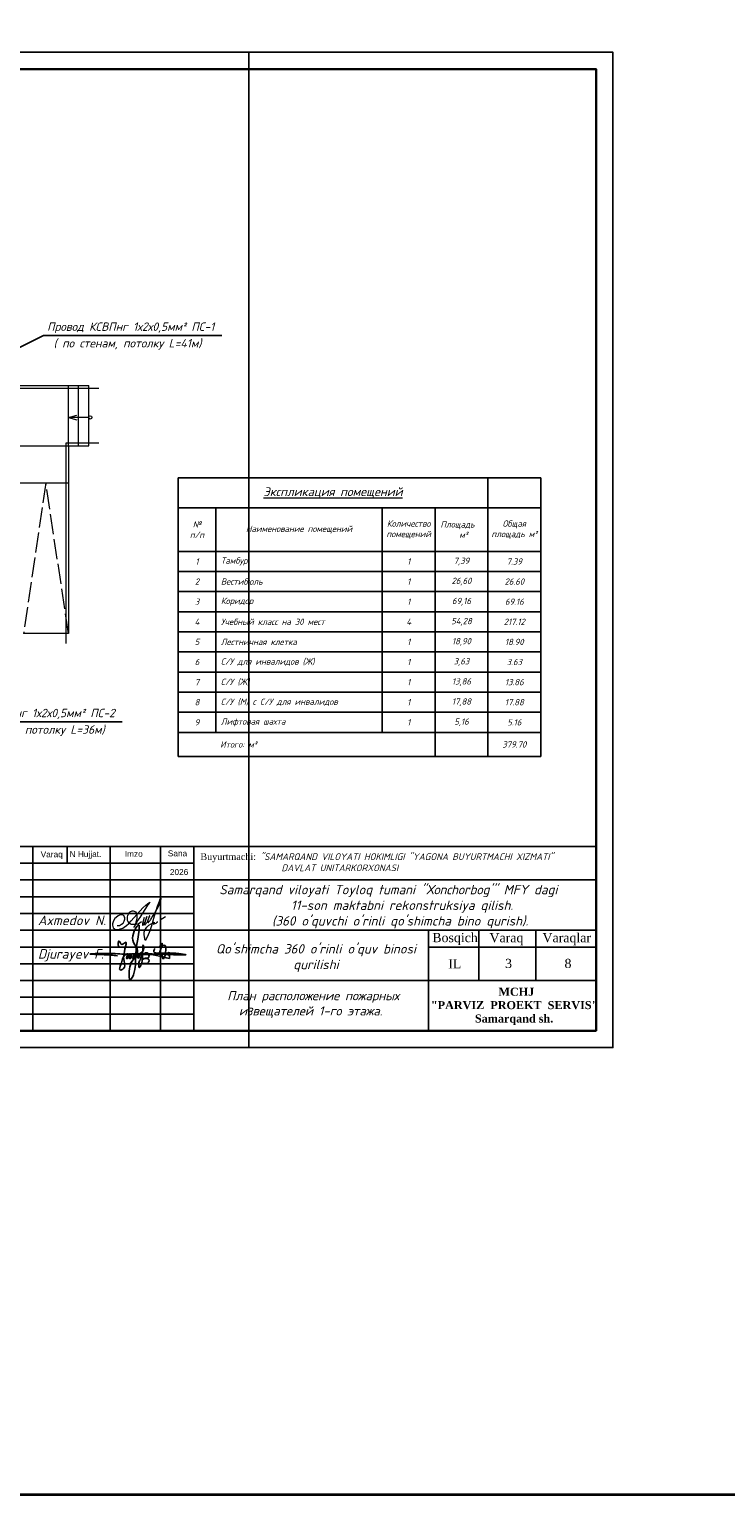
# Model space of a CAD drawing. Header units: millimetres. Extents: x 1114507 to 93926427, y 174473 to 817039.
# Tile 98 of 256: x 1650201 to 1670975, y 455604 to 499334. Entities that reach past the tile are written whole.
import ezdxf

# ---------------------------------------------------------------- set-up
doc = ezdxf.new("R2010")
doc.units = ezdxf.units.MM
doc.linetypes.add('ACAD_ISO02W100', pattern=[15, 12, -3])
for name, color, linetype, lineweight in [('expl', 234, 'Continuous', 13), ('Размер 1', 251, 'Continuous', 20), ('Ф А С А Д', 250, 'Continuous', 15)]:
    doc.layers.add(name, color=color, linetype=linetype, lineweight=lineweight)
doc.layers.add('PDF22_Geometry', color=7, linetype='Continuous', true_color=0x979797)
doc.layers.add('PDF22_Text', color=7, linetype='Continuous')
doc.layers.add('PDF2_Text', color=7, linetype='Continuous')
doc.styles.add('arial', font='arial.ttf', dxfattribs={"height": 300})
doc.styles.add('iso', font='isocpeur.TTF')
doc.styles.add('PDF ISOCPEUR', font='isocpeur.TTF')
doc.styles.get("Standard").update_dxf_attribs({"font": 'isocpeui.ttf'})
doc.styles.add('WMF-Times New Roman0', font='times.ttf')
doc.styles.add('ńňčëü1', font='isocpeui.ttf', dxfattribs={"height": 350})
doc.styles.add('Текст1', font='isocpeui.ttf', dxfattribs={"height": 300})
doc.linetypes.add('FENCELINE1', pattern='A,6.35,-2.54,[133,ltypeshp.shx,S=2.54,R=0,X=-2.54,Y=0],-2.54,25.4', length=36.83)

# ---------------------------------------------------------------- blocks, each defined once
blk = doc.blocks.new('*T1572')
at = {"layer": 'Размер 1', "color": 0, "linetype": 'ByBlock', "lineweight": -2, "ltscale": 100, "transparency": 16777216}
for p, q in [((0, 0), (10815, 0)), ((0, 0), (0, -8316)), ((9240, 0), (9240, -8316)), ((10815, 0), (10815, -8316)), ((0, -896), (10815, -896)), ((1125, -896), (1125, -7596)), ((6090, -896), (6090, -7596)), ((7665, -896), (7665, -8316)), ((0, -2196), (10815, -2196)), ((0, -2796), (10815, -2796)), ((0, -3396), (10815, -3396)), ((0, -3996), (10815, -3996)), ((0, -4596), (10815, -4596)), ((0, -5196), (10815, -5196)), ((0, -5796), (10815, -5796)), ((0, -6396), (10815, -6396)), ((0, -6996), (10815, -6996)), ((0, -7596), (10815, -7596)), ((0, -8316), (10815, -8316))]:
    blk.add_line(p, q, dxfattribs=at)
at = {"layer": 'Размер 1', "color": 0, "lineweight": 15, "ltscale": 100, "transparency": 16777216}
for s, insert, char_height, width, attachment_point, style in [('{\\fISOCPEUR|b1|i1|c204|p34;\\L\\C7;Экспликация помещений}', (4620, -448), 262.5, 9120, 5, 'iso'), ('{\\fISOCPEUR|b1|i1|c204|p34;№\\Pп/п}', (562, -1546), 187.5, 1005, 5, 'iso'), ('{\\fISOCPEUR|b1|i1|c204|p34;\\C7;Количество помещений}', (6878, -1546), 187.5, 1455, 5, 'iso'), ('{\\fISOCPEUR|b1|i1|c204|p34;\\C7;Площадь     м²}', (8452, -1546), 187.5, 1455, 5, 'iso'), ('{\\fISOCPEUR|b1|i1|c204|p34;Общая площадь м²}', (10028, -1546), 187.5, 1455, 5, 'iso'), ('{\\fISOCPEUR|b1|i1|c204|p34;\\C7;Наименование помещений }', (3608, -1546), 187.5, 4845, 5, 'iso'), ('Тамбур', (1275, -2496), 187.5, 4665, 4, 'Текст1'), ('{\\fISOCPEUR|b0|i1|c204|p34;7.39}', (10028, -2496), 187.5, 1455, 5, 'iso'), ('Вестибюль ', (1275, -3096), 187.5, 4665, 4, 'Текст1'), ('{\\fISOCPEUR|b0|i1|c204|p34;26.60}', (10028, -3096), 187.5, 1455, 5, 'iso'), ('Коридор', (1275, -3696), 187.5, 4665, 4, 'Текст1'), ('{\\fISOCPEUR|b0|i1|c204|p34;69.16}', (10028, -3696), 187.5, 1455, 5, 'iso'), ('\\A1;Учебный класс на 30 мест ', (1275, -4296), 187.5, 4665, 4, 'Текст1'), ('{\\fISOCPEUR|b0|i1|c204|p34;217.12}', (10028, -4296), 187.5, 1455, 5, 'iso'), ('Лестничная клетка ', (1275, -4896), 187.5, 4665, 4, 'Текст1'), ('{\\fISOCPEUR|b0|i1|c204|p34;18.90}', (10028, -4896), 187.5, 1455, 5, 'iso'), ('С/У для инвалидов (Ж)', (1275, -5496), 187.5, 4665, 4, 'Текст1'), ('{\\fISOCPEUR|b0|i1|c204|p34;3,63}', (8452, -5496), 187.5, 1455, 5, 'iso'), ('{\\fISOCPEUR|b0|i1|c204|p34;3.63}', (10028, -5496), 187.5, 1455, 5, 'iso'), ('С/У (Ж)', (1275, -6096), 187.5, 4665, 4, 'Текст1'), ('{\\fISOCPEUR|b0|i1|c204|p34;13.86}', (10028, -6096), 187.5, 1455, 5, 'iso'), ('С/У (М) c С/У для инвалидов ', (1275, -6696), 187.5, 4665, 4, 'Текст1'), ('{\\fISOCPEUR|b0|i1|c204|p34;17.88}', (10028, -6696), 187.5, 1455, 5, 'iso'), ('Лифтовая шахта', (1275, -7296), 187.5, 4665, 4, 'Текст1'), ('{\\fISOCPEUR|b0|i1|c204|p34;5.16}', (10028, -7296), 187.5, 1455, 5, 'iso'), ('{\\fISOCPEUR|b0|i1|c204|p34;\\C158;          Итого: м²}', (60, -7956), 187.5, 7545, 4, 'iso')]:
    blk.add_mtext(s, dxfattribs=dict(at, insert=insert, char_height=char_height, width=width, attachment_point=attachment_point, style=style))
at = {"layer": 'Размер 1', "color": 7, "lineweight": 15, "ltscale": 100, "transparency": 16777216, "char_height": 187.5, "attachment_point": 5, "style": 'iso'}
for s, insert, width in [('{\\fISOCPEUR|b0|i1|c204|p34;1}', (562, -2496), 1005), ('{\\fISOCPEUR|b0|i1|c204|p34;1', (6878, -2496), 1455), ('{\\fISOCPEUR|b0|i1|c204|p34;7,39}', (8452, -2496), 1455), ('{\\fISOCPEUR|b0|i1|c204|p34;2}', (562, -3096), 1005), ('{\\fISOCPEUR|b0|i1|c204|p34;1', (6878, -3096), 1455), ('{\\fISOCPEUR|b0|i1|c204|p34;\\C0;26,60}', (8452, -3096), 1455), ('{\\fISOCPEUR|b0|i1|c204|p34;3}', (562, -3696), 1005), ('{\\fISOCPEUR|b0|i1|c204|p34;1', (6878, -3696), 1455), ('{\\fISOCPEUR|b0|i1|c204|p34;69,16}', (8452, -3696), 1455), ('{\\fISOCPEUR|b0|i1|c204|p34;4}', (562, -4296), 1005), ('{\\fISOCPEUR|b0|i1|c204|p34;4', (6878, -4296), 1455), ('{\\fISOCPEUR|b0|i1|c204|p34;54,28}', (8452, -4296), 1455), ('{\\fISOCPEUR|b0|i1|c204|p34;5}', (562, -4896), 1005), ('{\\fISOCPEUR|b0|i1|c204|p34;1', (6878, -4896), 1455), ('{\\fISOCPEUR|b0|i1|c204|p34;18,90}', (8452, -4896), 1455), ('{\\fISOCPEUR|b0|i1|c204|p34;6}', (562, -5496), 1005), ('{\\fISOCPEUR|b0|i1|c204|p34;1', (6878, -5496), 1455), ('{\\fISOCPEUR|b0|i1|c204|p34;7}', (562, -6096), 1005), ('{\\fISOCPEUR|b0|i1|c204|p34;1', (6878, -6096), 1455), ('{\\fISOCPEUR|b0|i1|c204|p34;13,86}', (8452, -6096), 1455), ('{\\fISOCPEUR|b0|i1|c204|p34;8}', (562, -6696), 1005), ('{\\fISOCPEUR|b0|i1|c204|p34;1', (6878, -6696), 1455), ('{\\fISOCPEUR|b0|i1|c204|p34;17,88}', (8452, -6696), 1455), ('{\\fISOCPEUR|b0|i1|c204|p34;9}', (562, -7296), 1005), ('{\\fISOCPEUR|b0|i1|c204|p34;1', (6878, -7296), 1455), ('{\\fISOCPEUR|b0|i1|c204|p34;5,16}', (8452, -7296), 1455), ('{\\fISOCPEUR|b0|i1|c204|p34;379.70}', (10028, -7956), 1455)]:
    blk.add_mtext(s, dxfattribs=dict(at, insert=insert, width=width))
blk = doc.blocks.new('blok1qavmak')
at = {"color": 0, "lineweight": 0}
for p, q in [((1519161, 775525), (1521211, 775525)), ((1520611, 773725), (1520611, 775525)), ((1520911, 773725), (1520911, 775525)), ((1521211, 773725), (1521211, 775525)), ((1519161, 773725), (1521211, 773725)), ((1520611, 773725), (1520611, 768125)), ((1519161, 772625), (1520611, 772625)), ((1520611, 768125), (1519268, 768125))]:
    blk.add_line(p, q, dxfattribs=at)
at = {"color": 204, "linetype": 'FENCELINE1', "lineweight": 0, "ltscale": 20}
for p, q in [((1519161, 775445), (1521511, 775445)), ((1521511, 773805), (1520531, 773805)), ((1520531, 773805), (1520531, 767825))]:
    blk.add_line(p, q, dxfattribs=at)
at = {"color": 251, "linetype": 'ACAD_ISO02W100', "lineweight": 0, "ltscale": 50}
for p, q in [((1519931, 772625), (1519268, 768125)), ((1520611, 768125), (1519931, 772625))]:
    blk.add_line(p, q, dxfattribs=at)
at = {"layer": 'expl', "lineweight": 0}
for p, q in [((1520611, 774575), (1520854, 774642)), ((1520611, 774575), (1520854, 774642)), ((1521210, 774575), (1520611, 774575)), ((1520611, 774575), (1520854, 774508)), ((1521210, 774575), (1520611, 774575)), ((1520611, 774575), (1520854, 774508))]:
    blk.add_line(p, q, dxfattribs=at)
blk.add_circle((1521260, 774575), 50, dxfattribs=at)
blk.add_circle((1521260, 774575), 50, dxfattribs=at)
blk = doc.blocks.new('rgsxhy')
at = {"color": 5}
for points in [[(30159764, 9369979), (30160729, 9371976), (30160134, 9373086), (30160845, 9375073), (30160529, 9371279), (30160336, 9368855), (30159821, 9367832), (30159766, 9369571), (30165013, 9370643)], [(30158318, 9372237), (30158292, 9372259), (30158313, 9372993), (30158693, 9372536), (30159097, 9372756), (30158930, 9370820), (30158827, 9369247), (30158463, 9369143), (30158559, 9369856), (30159235, 9371184), (30159510, 9371288), (30159540, 9370947), (30159450, 9370679), (30159339, 9370650), (30159361, 9370924), (30159747, 9371281), (30159933, 9371214), (30159918, 9370984), (30159866, 9370709), (30159740, 9370650), (30159740, 9370910), (30160119, 9371295), (30160364, 9371221), (30160282, 9370791), (30160134, 9370702), (30160156, 9370902), (30160253, 9371169), (30160416, 9371266), (30160624, 9371251), (30160631, 9370947), (30160520, 9370739), (30160416, 9370746), (30160527, 9370999), (30160698, 9371199), (30160869, 9371251), (30161010, 9371117), (30161025, 9370828), (30160854, 9370717), (30160832, 9370976), (30160958, 9371184), (30161196, 9371429), (30161627, 9371986), (30161567, 9372349), (30161322, 9370056), (30161196, 9369744), (30161032, 9369450), (30160943, 9369915), (30161107, 9370464), (30161478, 9371132), (30161961, 9371429), (30162250, 9371221), (30162198, 9370761), (30161687, 9370666), (30161515, 9370590), (30161433, 9370590), (30162154, 9370635), (30162280, 9370516), (30162243, 9370197), (30162028, 9370012), (30161575, 9370012), (30161352, 9370012), (30161322, 9370071)], [(30163692, 9371398), (30163961, 9372626), (30163708, 9372145), (30164262, 9372436), (30164117, 9370650), (30164117, 9371236), (30164841, 9371318), (30164871, 9371483), (30164848, 9371138), (30165028, 9371176), (30165036, 9371416), (30165013, 9370643)], [(30158109, 9371020), (30157190, 9371107), (30154479, 9371260), (30157795, 9371310), (30158983, 9371230), (30160506, 9371280), (30167135, 9371184), (30164561, 9371384), (30162918, 9371683), (30163073, 9372004)]]:
    blk.add_spline(points, degree=3, dxfattribs=at)
blk = doc.blocks.new('rthtrh')
at = {"color": 5}
for p, q in [((1363834, 521118), (1363842, 521141)), ((1363834, 521086), (1363834, 521118)), ((1363834, 521056), (1363834, 521086)), ((1363840, 521035), (1363834, 521056)), ((1363842, 521141), (1363854, 521167)), ((1363854, 521167), (1363868, 521192)), ((1363868, 521192), (1363889, 521219)), ((1363889, 521219), (1363907, 521234)), ((1363907, 521234), (1363927, 521243)), ((1363927, 521243), (1363940, 521249)), ((1363940, 521249), (1363965, 521249)), ((1363965, 521249), (1363988, 521244)), ((1363988, 521244), (1364013, 521227)), ((1364013, 521227), (1364030, 521204)), ((1364030, 521204), (1364039, 521185)), ((1364044, 521090), (1364037, 521043)), ((1364039, 521185), (1364046, 521147)), ((1364046, 521147), (1364044, 521090)), ((1364568, 521050), (1364689, 521123)), ((1363845, 521017), (1363840, 521035)), ((1363865, 520990), (1363845, 521017)), ((1363882, 520966), (1363865, 520990)), ((1363895, 520959), (1363882, 520966)), ((1363917, 520946), (1363895, 520959)), ((1363951, 520940), (1363917, 520946)), ((1363996, 520940), (1363951, 520940)), ((1364033, 520940), (1363996, 520940)), ((1364017, 520962), (1364016, 520946)), ((1364016, 520946), (1364016, 520940)), ((1364026, 520997), (1364017, 520962)), ((1364037, 521043), (1364026, 520997)), ((1364075, 520948), (1364033, 520940)), ((1364148, 520999), (1364075, 520948))]:
    blk.add_line(p, q, dxfattribs=at)
for points in [[(1363608, 520919), (1363661, 520924), (1363702, 520951), (1363738, 520975), (1363765, 521018), (1363780, 521059), (1363780, 521096), (1363765, 521122), (1363753, 521142), (1363714, 521156), (1363671, 521156), (1363631, 521136), (1363583, 521097), (1363555, 521074), (1363525, 521025), (1363511, 520984), (1363500, 520955), (1363500, 520930), (1363508, 520901), (1363515, 520870), (1363535, 520855), (1363555, 520841), (1363586, 520832), (1363613, 520832), (1363645, 520832), (1363675, 520843), (1363732, 520864), (1363761, 520883), (1363817, 520921), (1363863, 520963), (1363919, 521022), (1364179, 521312), (1364247, 521377), (1364282, 521405), (1364314, 521429), (1364336, 521443), (1364310, 521401), (1364279, 521361), (1364173, 521198), (1364133, 521139), (1364110, 521102), (1364087, 521068), (1364069, 521040), (1364047, 520995), (1364019, 520954), (1364007, 520925), (1363990, 520903), (1363970, 520879)], [(1364210, 521100), (1364186, 521015), (1364172, 520967), (1364172, 520940), (1364173, 520926), (1364179, 520925), (1364185, 520931), (1364202, 520956), (1364218, 520984), (1364240, 521027), (1364256, 521068), (1364272, 521125), (1364269, 521122), (1364225, 520990), (1364220, 520961), (1364220, 520944), (1364225, 520939), (1364232, 520939), (1364241, 520950), (1364248, 520960), (1364254, 520969), (1364260, 520978), (1364273, 520996), (1364281, 521008), (1364288, 521027), (1364309, 521073), (1364315, 521086), (1364332, 521126), (1364332, 521134), (1364327, 521134), (1364314, 521097), (1364294, 521040), (1364290, 521012), (1364293, 520997), (1364298, 520988), (1364308, 520988), (1364316, 520999), (1364326, 521014), (1364344, 521036), (1364351, 521047), (1364377, 521090), (1364389, 521112), (1364414, 521155), (1364449, 521203), (1364476, 521258), (1364523, 521332), (1364563, 521417), (1364583, 521493), (1364590, 521517), (1364590, 521527), (1364583, 521532), (1364571, 521532), (1364561, 521512), (1364541, 521459), (1364498, 521348), (1364434, 521131), (1364395, 520998), (1364377, 520936), (1364337, 520802), (1364282, 520678), (1364249, 520605), (1364238, 520588), (1364230, 520594), (1364226, 520615), (1364222, 520638), (1364214, 520663), (1364206, 520725), (1364206, 520774), (1364224, 520814), (1364265, 520883), (1364310, 520926), (1364364, 520959), (1364411, 520988), (1364432, 520996), (1364434, 520992), (1364431, 520979), (1364419, 520970), (1364414, 520960), (1364416, 520951), (1364423, 520951), (1364434, 520958), (1364443, 520964), (1364452, 520968), (1364474, 520975), (1364483, 520978), (1364492, 520986), (1364499, 520996), (1364503, 521002), (1364511, 521006), (1364511, 521006)]]:
    blk.add_lwpolyline(points, dxfattribs=at)

msp = doc.modelspace()

# ---------------------------------------------------------------- linework, layer by layer
for p, q in [((1667110.7, 474947.8, 0), (1648610.7, 474947.8, 0)), ((1650310.7, 474947.8, 0), (1650310.7, 469447.8, 0)), ((1650310.7, 474947.8, 0), (1650310.7, 469447.8, 0)), ((1651330.4, 474947.8, 0), (1651330.4, 474447.8, 0)), ((1652610.7, 474947.8, 0), (1652610.7, 469447.8, 0)), ((1654110.7, 474947.8, 0), (1654110.7, 469447.8, 0)), ((1655110.7, 474947.8, 0), (1655110.7, 469447.8, 0)), ((1667110.7, 469447.8, 0), (1667110.7, 474947.8, 0)), ((1667110.7, 474947.8, 0), (1667110.7, 469447.8, 0)), ((1655110.7, 474447.8, 0), (1648610.7, 474447.8, 0)), ((1655110.7, 473947.8, 0), (1648610.7, 473947.8, 0)), ((1655110.7, 473947.8, 0), (1667110.7, 473947.8, 0)), ((1655110.7, 473447.8, 0), (1648610.7, 473447.8, 0)), ((1655110.7, 472947.8, 0), (1648610.7, 472947.8, 0)), ((1648610.7, 472447.8, 0), (1667110.7, 472447.8, 0)), ((1662110.7, 469447.8, 0), (1662110.7, 472447.8, 0)), ((1663610.7, 470947.8, 0), (1663610.7, 472447.8, 0)), ((1665310.7, 470947.8, 0), (1665310.7, 472447.8, 0)), ((1648610.7, 471947.8, 0), (1655110.7, 471947.8, 0)), ((1662110.7, 471947.8, 0), (1667110.7, 471947.8, 0)), ((1648610.7, 471447.8, 0), (1655110.7, 471447.8, 0)), ((1648610.7, 470947.8, 0), (1667110.7, 470947.8, 0)), ((1648610.7, 470447.8, 0), (1655110.7, 470447.8, 0)), ((1648610.7, 469947.8, 0), (1655110.7, 469947.8, 0))]:
    msp.add_line(p, q)
at = {"color": 5, "elevation": 0}
msp.add_lwpolyline([(1614752.7, 498647.8), (1667610.7, 498647.8), (1667610.7, 468947.8), (1614752.7, 468947.8)], close=True, dxfattribs=at)
at = {"color": 5, "lineweight": 30, "elevation": 0}
msp.add_lwpolyline([(1616752.7, 498147.8), (1667110.7, 498147.8), (1667110.7, 469447.8), (1616752.7, 469447.8)], close=True, dxfattribs=at)
at = {"layer": 'Defpoints', "color": 3, "linetype": 'ByBlock', "elevation": 0}
msp.add_lwpolyline([(1614752.7, 498647.8), (1656752.7, 498647.8), (1656752.7, 468947.8), (1614752.7, 468947.8)], close=True, dxfattribs=at)

# ---------------------------------------------------------------- block references
msp.add_blockref('*T1572', (1654640.8, 485948.6))
at = {"lineweight": 9, "xscale": 0.2250350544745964, "yscale": 0.2250350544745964, "zscale": 0.2250350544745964}
msp.add_blockref('rgsxhy', (-5133801.5, -1637123, 0), dxfattribs=at)
at = {"layer": 'Ф А С А Д', "xscale": 1.33529119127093, "yscale": 1.33529119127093, "zscale": 1.33529119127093}
msp.add_blockref('rthtrh', (-167988.9, -222991.3, 0), dxfattribs=at)

# ---------------------------------------------------------------- texts
at = {"linetype": 'ACAD_ISO02W100', "lineweight": 5, "ltscale": 70, "char_height": 176.79, "attachment_point": 1, "style": 'arial'}
for s, insert in [('Varaq', (1650540, 474801.9, 0)), ('N Hujjat.', (1651402.7, 474808.6, 0)), ('Imzo', (1653049.2, 474815.6, 0)), ('Sana', (1654332.9, 474830.5, 0)), ('2026', (1654394.2, 474273.2, 0))]:
    msp.add_mtext(s, dxfattribs=dict(at, insert=insert))
at = {"style": 'WMF-Times New Roman0'}
for s, insert, char_height, width, attachment_point in [('Buyurtmachi:{\\fISOCPEUR|b0|i1|c204|p34; "SAMARQAND VILOYATI HOKIMLIGI "YAGONA\\fISOCPEUR|b0|i1|c0|p34; \\fISOCPEUR|b0|i1|c204|p34;BUYURTMACHI XIZMATI" \\fISOCPEUR|b0|i1|c0|p34;\\P                   \\fISOCPEUR|b0|i1|c204|p34;DAVLAT UNITARKORXONASI}', (1655303.6, 474477, 21081.1), 200, 11807.079, 4), ('\\pi924.6356;{\\fISOCPEUR|b0|i1|c0|p34;Samarqand viloyati Toyloq tumani "\\fISOCPEUR|b0|i1|c204|p34;Хо\\fISOCPEUR|b0|i1|c0|p34;n\\fISOCPEUR|b0|i1|c204|p34;с\\fISOCPEUR|b0|i1|c0|p34;h\\fISOCPEUR|b0|i1|c204|p34;о\\fISOCPEUR|b0|i1|c0|p34;rb\\fISOCPEUR|b0|i1|c204|p34;о\\fISOCPEUR|b0|i1|c0|p34;g\'" \\fISOCPEUR|b0|i1|c204|p34;М\\fISOCPEUR|b0|i1|c0|p34;FY dagi\\P            11-son maktabni rekonstruksiya qilish. \\P\\pi0;              (360 o\'quvchi o\'rinli qo\'shimcha bino qurish).}', (1654943.8, 473151.5, 0), 280, 25248.265, 4), ('{\\fISOCPEUR|b0|i1|c0|p34;Axmedov N.}', (1650457.9, 472883.6, 0), 282.857, 3416.244, 1), ("\\pt2436.8176;{\\fISOCPEUR|b0|i1|c0|p34;Qo'shimcha 360 o'rinli o'quv binosi qurilishi}", (1658751.2, 472032.9, 0), 280, 5963.158, 2), ('\\pi2577.7728;{\\fTimes New Roman|b1|i0|c204|p18;\\C0;MCHJ\\P\\pi563.1768;\\C1;"PARVIZ  PROEKT  SERVIS"\\C0;\\P\\pi1876.6728;Samarqand sh.\\C256; }', (1556760.3, 470733.8, 0), 240, 5957.741, 1), ('\\pi2577.7728;{\\fTimes New Roman|b1|i0|c204|p18;\\C0;MCHJ\\P\\pi563.1768;\\C1;"PARVIZ  PROEKT  SERVIS"\\C0;\\P\\pi1876.6728;Samarqand sh.\\C256; }', (1603760.3, 470733.8, 0), 240, 5957.741, 1), ('\\pi2577.7728;{\\fTimes New Roman|b1|i0|c204|p18;\\C0;MCHJ\\P\\pi563.1768;\\C1;"PARVIZ  PROEKT  SERVIS"\\C0;\\P\\pi1876.6728;Samarqand sh.\\C256; }', (1661618.3, 470733.8, 0), 240, 5957.741, 1)]:
    msp.add_mtext(s, dxfattribs=dict(at, insert=insert, char_height=char_height, width=width, attachment_point=attachment_point))
at = {"attachment_point": 1}
for s, insert, char_height, width in [('{\\fTimes New Roman|b0|i0|c204|p18;Bosqich}', (1662223.2, 472366.3, 0), 274.074, 1251.396), ('{\\fTimes New Roman|b0|i0|c204|p18;Varaq}', (1663928.7, 472362.1, 0), 274.074, 1251.396), ('{\\fTimes New Roman|b0|i0|c204|p18;Varaqlar}', (1665510.3, 472362.8, 0), 274.074, 1251.396), ('Djurayev F.', (1650457.9, 471883.6, 0), 282.857, 2152.774), ('{\\fTimes New Roman|b0|i0|c204|p18;IL}', (1662698.1, 471584.2, 0), 274.074, 1251.396), ('{\\fTimes New Roman|b0|i0|c0|p18;3}', (1664394.9, 471594.8, 0), 274.074, 1251.396), ('{\\fTimes New Roman|b0|i0|c0|p18;8}', (1666167.3, 471594.8, 0), 274.074, 1251.396)]:
    msp.add_mtext(s, dxfattribs=dict(at, insert=insert, char_height=char_height, width=width))
at = {"color": 0, "lineweight": 0, "ltscale": 100, "insert": (1553457.6, 470125.6, 0), "char_height": 270, "width": 6350.37, "attachment_point": 5, "style": 'ńňčëü1'}
msp.add_mtext('\\pi793.719;Общие данные.', dxfattribs=at)
at = {"layer": 'PDF2_Text', "insert": (1656104.9, 469831.6), "char_height": 271.933, "attachment_point": 7, "style": 'PDF ISOCPEUR'}
msp.add_mtext('{\\fISOCPEUR|b0|i1|c204|p34;План расположение пожарных \\P  извещателей 1-го этажа.}', dxfattribs=at)

# ---------------------------------------------------------------- next in the draw order: block references
at = {"color": 0}
msp.add_blockref('blok1qavmak', (130760.6, -286823.9), dxfattribs=at)

# ---------------------------------------------------------------- next in the draw order: linework, layer by layer
at = {"color": 0, "lineweight": 35, "ltscale": 100}
msp.add_lwpolyline([(1463063.6, 524213.4), (2027905.8, 524213.4), (2027905.8, 455603.6), (1463063.6, 455603.6)], close=True, dxfattribs=at)
at = {"layer": 'PDF22_Geometry', "color": 7, "lineweight": 25}
for p, q in [((1650623.5, 490201.2), (1645820.5, 487803.3)), ((1655940.8, 490201.2), (1650623.5, 490201.2)), ((1652966.4, 478671.9), (1647649, 478671.9))]:
    msp.add_line(p, q, dxfattribs=at)

# ---------------------------------------------------------------- next in the draw order: texts
at = {"char_height": 280, "width": 25248.265, "attachment_point": 4, "style": 'WMF-Times New Roman0'}
for insert in [(1550085.7, 473151.5, 0), (1597085.7, 473151.5, 0)]:
    msp.add_mtext('\\pi924.6356;{\\fISOCPEUR|b0|i1|c0|p34;Samarqand viloyati Toyloq tumani "\\fISOCPEUR|b0|i1|c204|p34;Хо\\fISOCPEUR|b0|i1|c0|p34;n\\fISOCPEUR|b0|i1|c204|p34;с\\fISOCPEUR|b0|i1|c0|p34;h\\fISOCPEUR|b0|i1|c204|p34;о\\fISOCPEUR|b0|i1|c0|p34;rb\\fISOCPEUR|b0|i1|c204|p34;о\\fISOCPEUR|b0|i1|c0|p34;g\'" \\fISOCPEUR|b0|i1|c204|p34;М\\fISOCPEUR|b0|i1|c0|p34;FY dagi\\P            11-son maktabni rekonstruksiya qilish. \\P\\pi0;              (360 o\'quvchi o\'rinli qo\'shimcha bino qurish).}', dxfattribs=dict(at, insert=insert))
at = {"layer": 'PDF22_Text', "lineweight": 35, "char_height": 251.087, "attachment_point": 7, "style": 'PDF ISOCPEUR'}
for s, insert, width in [('{\\fISOCPEUR|b0|i1|c204|p34;Провод КСВПнг 1х2х0,5мм² ПС-1}', (1650730.7, 490266.8), 6862.708), ('{\\fISOCPEUR|b0|i1|c204|p34;( по стенам, потолку L=41м)}', (1650927.7, 489772.8), 5085.466), ('{\\fISOCPEUR|b0|i1|c204|p34;Провод КСВПнг 1х2х0,5мм² ПС-2}', (1647715.5, 478737.5), 6862.708), ('{\\fISOCPEUR|b0|i1|c204|p34;( по стенам, потолку L=36м)}', (1647995.8, 478243.5), 5085.466)]:
    msp.add_mtext(s, dxfattribs=dict(at, insert=insert, width=width))

doc.saveas('drawing.dxf')
